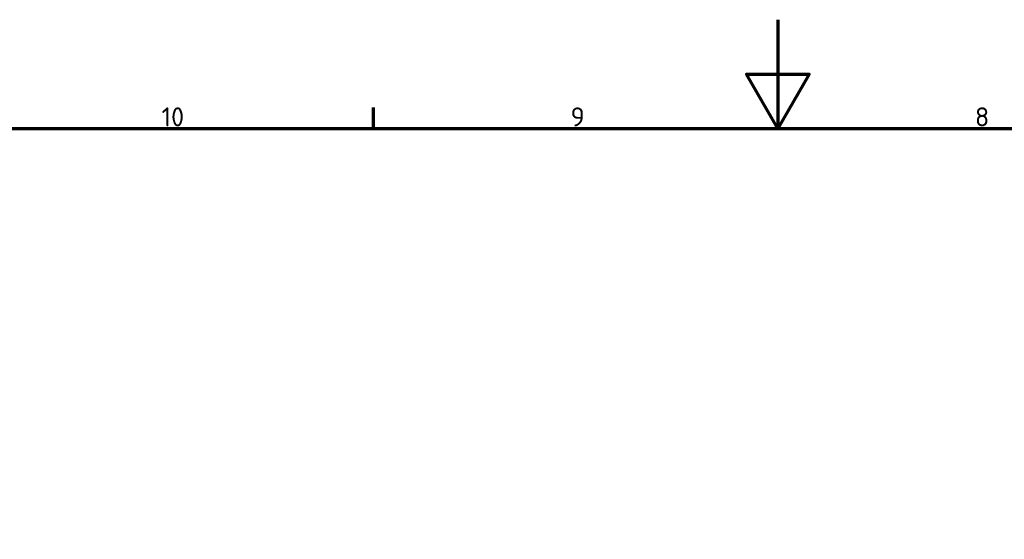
# Model space of a CAD drawing. Header units: millimetres. Extents: x 0 to 4686, y -120 to 1682.
# Tile 179 of 213: x 910 to 1272, y 1491 to 1682. Entities that reach past the tile are written whole.
import ezdxf

# ---------------------------------------------------------------- set-up
doc = ezdxf.new("R2010")
doc.units = ezdxf.units.MM
doc.header["$LTSCALE"] = 2
doc.layers.get('0').update_dxf_attribs({"lineweight": 25})
doc.layers.add('Rahmen (ISO)', color=7, linetype='Continuous', lineweight=70)
doc.styles.add('Notiztext (DIN)', font='isocpeur.ttf')

# ---------------------------------------------------------------- blocks, each defined once
blk = doc.blocks.new('Ränder Vorgaberahmen')
at = {"layer": 'Rahmen (ISO)'}
blk.add_line((520.19, 821), (520.19, 824.9), dxfattribs=at)
at = {"layer": 'Rahmen (ISO)', "flags": 128}
for points in [[(594.5, 841), (594.5, 821), (588.73, 831), (600.27, 831), (594.5, 821)], [(20, 20), (20, 821), (1169, 821), (1169, 20), (20, 20)]]:
    blk.add_lwpolyline(points, dxfattribs=at)
at = {"layer": 'Rahmen (ISO)', "char_height": 3.5, "attachment_point": 7, "style": 'Notiztext (DIN)'}
for s, insert in [('10', (481.23, 821.4)), ('9', (556.42, 821.4)), ('8', (630.73, 821.4))]:
    blk.add_mtext(s, dxfattribs=dict(at, insert=insert))

msp = doc.modelspace()

# ---------------------------------------------------------------- block references
at = {"xscale": 2, "yscale": 2, "zscale": 2}
msp.add_blockref('Ränder Vorgaberahmen', (0, 0), dxfattribs=at)

doc.saveas('drawing.dxf')
